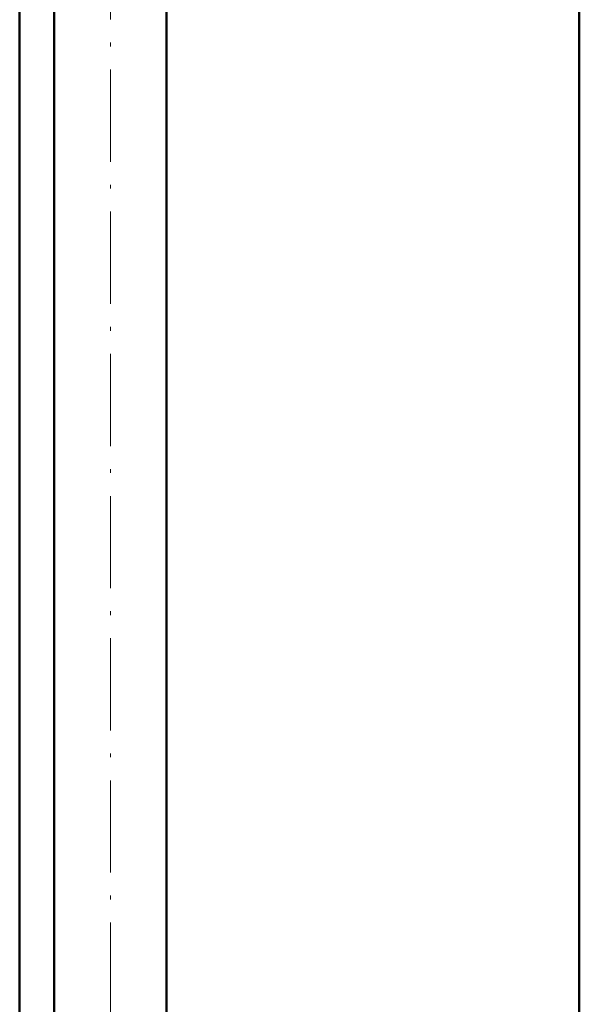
# Model space of a CAD drawing. Extents: x -1358 to 1757, y -1537 to 622.
# Tile 44 of 93: x -1097 to -1024, y -92 to 36. Entities that reach past the tile are written whole.
import ezdxf

# ---------------------------------------------------------------- set-up
doc = ezdxf.new("R2010")
doc.units = 0
doc.linetypes.add('DASHDOT', pattern=[18.5, 12, -3, 0.5, -3])

msp = doc.modelspace()

# ---------------------------------------------------------------- linework, layer by layer
at = {"color": 7, "lineweight": 50}
for p, q in [((-1023.73, -316.93), (-1023.73, 258.82)), ((-1092.07, -138.93), (-1092.07, 103.07)), ((-1077.47, -138.93), (-1077.47, 103.07)), ((-1096.58, -138.93), (-1096.58, 87.07))]:
    msp.add_line(p, q, dxfattribs=at)
at = {"color": 7, "linetype": 'DASHDOT', "lineweight": 18}
msp.add_line((-1084.77, -167.83), (-1084.77, 178.97), dxfattribs=at)

doc.saveas('drawing.dxf')
